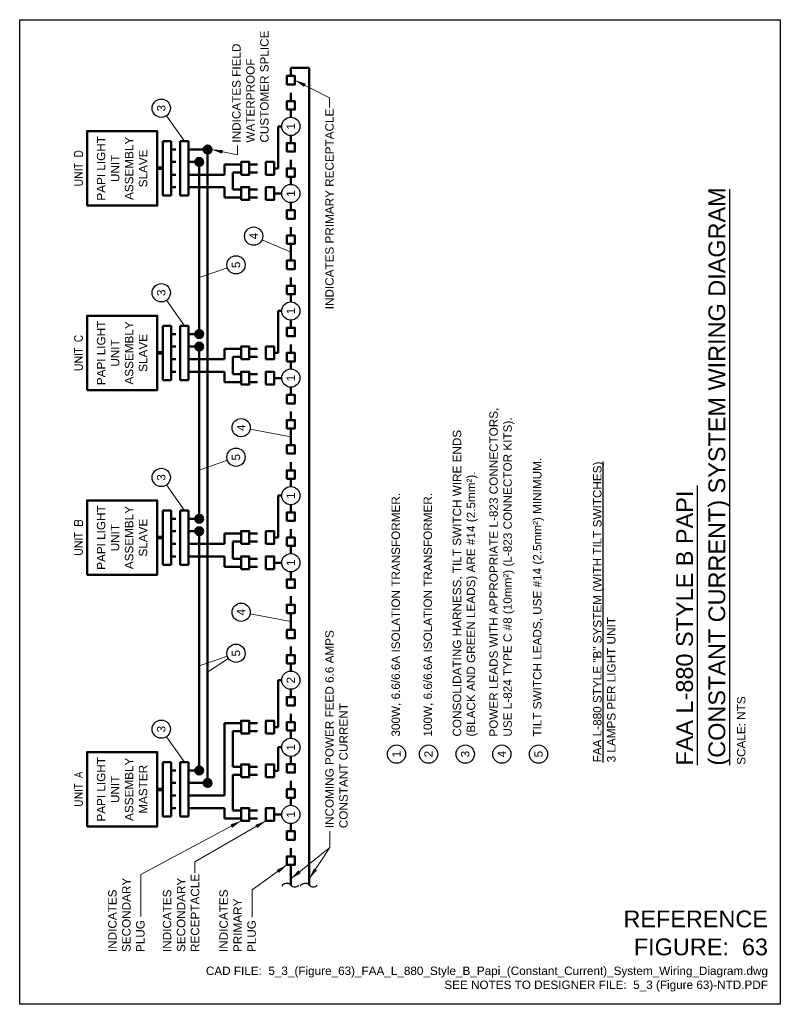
# Model space of a CAD drawing. Header units: inches. Extents: x 0 to 8.5, y 0 to 11.
import ezdxf
from ezdxf.enums import TextEntityAlignment as Align

# ---------------------------------------------------------------- set-up
doc = ezdxf.new("R2010")
doc.units = ezdxf.units.IN
doc.header["$LTSCALE"] = 0.5
doc.header["$MEASUREMENT"] = 0
doc.layers.get('0').update_dxf_attribs({"linetype": 'CONTINUOUS', "lineweight": 35})
for name, color, linetype, lineweight in [('E-AFLD-CIRC-SERS', 203, 'CONTINUOUS', 50), ('E-AFLD-DEVC', 23, 'CONTINUOUS', 50), ('E-AFLD-JBOX', 23, 'CONTINUOUS', 50), ('E-AFLD-LITE-RUNW', 203, 'CONTINUOUS', 50), ('E-POWR-DSCO', 163, 'CONTINUOUS', 50), ('G-ANNO-RDME', 5, 'CONTINUOUS', 18)]:
    doc.layers.add(name, color=color, linetype=linetype, lineweight=lineweight)
for name, color, linetype in [('G-ANNO-SYMB', 6, 'CONTINUOUS'), ('G-ANNO-TEXT', 7, 'CONTINUOUS'), ('G-ANNO-TTLB', 7, 'CONTINUOUS')]:
    doc.layers.add(name, color=color, linetype=linetype)
doc.styles.add('00-E-TITLE-1_1', font='arial.ttf', dxfattribs={"height": 0.1875})
doc.styles.add('01-E-BLDG-1_1', font='arial.ttf', dxfattribs={"height": 0.09375})
doc.styles.add('Arial', font='arial.ttf')
doc.styles.add('SIMPLEX', font='simplex.shx')
doc.dimstyles.new('01-E-BLDG-1_1', dxfattribs={"dimtxt": 0.09375, "dimasz": 0.125, "dimexe": 0.0625, "dimexo": 0.0625, "dimgap": 0.0625, "dimtad": 1, "dimdec": 4, "dimzin": 3, "dimdsep": 46, "dimlunit": 4, "dimtxsty": '01-E-BLDG-1_1', "dimcen": 0.0625, "dimclrd": 1, "dimclre": 1, "dimclrt": 256, "dimazin": 0, "dimtfac": 1, "dimtdec": 4, "dimtmove": 1, "dimatfit": 3, "dimfxl": 1, "dimfrac": 2, "dimtolj": 1, "dimtzin": 3, "dimlwd": 0, "dimlwe": 0, "dimarcsym": 0})

# ---------------------------------------------------------------- blocks, each defined once
blk = doc.blocks.new('G-TDT2')
at = {"linetype": 'ByBlock', "lineweight": -2}
h = blk.add_hatch(color=256, dxfattribs=at)
edge = h.paths.add_edge_path()
edge.add_arc((0, 0), 0.0444, 0, 360)
at = {"color": 0, "linetype": 'ByBlock', "lineweight": -2}
blk.add_circle((0, 0), 0.0444, dxfattribs=at)
blk = doc.blocks.new('CPLTM')
at = {"color": 0, "linetype": 'Continuous'}
for centre, radius, start, end in [((-0.042, 0.046), 0.0616, 312.3419, 63.549), ((0.042, -0.044), 0.0612, 133.6326, 226.6061)]:
    blk.add_arc(centre, radius, start, end, dxfattribs=at)

msp = doc.modelspace()

# ---------------------------------------------------------------- linework, layer by layer
at = {"layer": 'E-AFLD-CIRC-SERS'}
for p, q in [((3.03, 10.464), (3.236, 10.464)), ((3.03, 10.371), (3.03, 10.464)), ((3.236, 1.332), (3.236, 10.464)), ((3.03, 10.089), (3.03, 10.183)), ((3.03, 9.911), (3.03, 9.996)), ((2.889, 9.339), (2.889, 9.808)), ((2.889, 9.808), (2.927, 9.808)), ((3.03, 9.621), (3.03, 9.706)), ((1.745, 9.549), (1.692, 9.549)), ((2.1, 9.549), (1.888, 9.549)), ((2.1, 2.473), (2.1, 9.549)), ((1.745, 9.411), (1.692, 9.411)), ((2.006, 9.411), (1.888, 9.411)), ((2.006, 7.487), (2.006, 9.411)), ((2.287, 9.268), (2.287, 9.384)), ((2.287, 9.384), (2.475, 9.384)), ((2.565, 9.384), (2.659, 9.384)), ((3.03, 9.339), (3.03, 9.433)), ((1.599, 9.347), (1.537, 9.347)), ((1.599, 9.332), (1.537, 9.332)), ((1.745, 9.268), (1.692, 9.268)), ((2.287, 9.268), (1.888, 9.268)), ((2.381, 9.294), (2.475, 9.294)), ((2.381, 9.103), (2.381, 9.294)), ((2.565, 9.294), (2.659, 9.294)), ((2.842, 9.339), (2.889, 9.339)), ((3.03, 9.161), (3.03, 9.246)), ((1.745, 9.129), (1.692, 9.129)), ((2.287, 9.129), (1.888, 9.129)), ((2.287, 9.013), (2.287, 9.129)), ((2.381, 9.103), (2.475, 9.103)), ((2.565, 9.103), (2.659, 9.103)), ((2.842, 9.058), (2.927, 9.058)), ((2.287, 9.013), (2.475, 9.013)), ((2.565, 9.013), (2.659, 9.013)), ((3.03, 8.871), (3.03, 8.956)), ((3.03, 8.589), (3.03, 8.683)), ((3.03, 8.308), (3.03, 8.496)), ((3.03, 8.027), (3.03, 8.121)), ((3.03, 7.848), (3.03, 7.933)), ((2.889, 7.277), (2.889, 7.746)), ((2.889, 7.746), (2.927, 7.746)), ((3.03, 7.558), (3.03, 7.643)), ((1.745, 7.487), (1.692, 7.487)), ((2.006, 7.487), (1.888, 7.487)), ((3.03, 7.277), (3.03, 7.371)), ((1.599, 7.284), (1.537, 7.284)), ((1.599, 7.269), (1.537, 7.269)), ((1.745, 7.348), (1.692, 7.348)), ((2.006, 7.348), (1.888, 7.348)), ((2.006, 5.424), (2.006, 7.348)), ((2.287, 7.322), (2.475, 7.322)), ((2.287, 7.206), (2.287, 7.322)), ((2.565, 7.322), (2.659, 7.322)), ((2.842, 7.277), (2.889, 7.277)), ((1.745, 7.206), (1.692, 7.206)), ((2.287, 7.206), (1.888, 7.206)), ((2.381, 7.232), (2.475, 7.232)), ((2.381, 7.041), (2.381, 7.232)), ((2.565, 7.232), (2.659, 7.232)), ((3.03, 7.098), (3.03, 7.183)), ((1.745, 7.067), (1.692, 7.067)), ((2.287, 7.067), (1.888, 7.067)), ((2.287, 6.951), (2.287, 7.067)), ((2.381, 7.041), (2.475, 7.041)), ((2.565, 7.041), (2.659, 7.041)), ((2.287, 6.951), (2.475, 6.951)), ((2.565, 6.951), (2.659, 6.951)), ((2.842, 6.996), (2.927, 6.996)), ((3.03, 6.808), (3.03, 6.893)), ((3.03, 6.527), (3.03, 6.621)), ((3.03, 6.246), (3.03, 6.433)), ((3.03, 5.964), (3.03, 6.058)), ((3.03, 5.786), (3.03, 5.871)), ((2.889, 5.214), (2.889, 5.683)), ((2.889, 5.683), (2.927, 5.683)), ((3.03, 5.496), (3.03, 5.581)), ((1.745, 5.424), (1.692, 5.424)), ((2.006, 5.424), (1.888, 5.424)), ((1.745, 5.286), (1.692, 5.286)), ((2.006, 5.286), (1.888, 5.286)), ((2.006, 2.612), (2.006, 5.286)), ((3.03, 5.214), (3.03, 5.308)), ((1.599, 5.222), (1.537, 5.222)), ((1.599, 5.207), (1.537, 5.207)), ((2.287, 5.259), (2.475, 5.259)), ((2.287, 5.143), (2.287, 5.259)), ((2.565, 5.259), (2.659, 5.259)), ((2.842, 5.214), (2.889, 5.214)), ((1.745, 5.143), (1.692, 5.143)), ((2.287, 5.143), (1.888, 5.143)), ((2.381, 4.978), (2.381, 5.169)), ((2.381, 5.169), (2.475, 5.169)), ((2.565, 5.169), (2.659, 5.169)), ((3.03, 5.036), (3.03, 5.121)), ((1.745, 5.004), (1.692, 5.004)), ((2.287, 5.004), (1.888, 5.004)), ((2.287, 4.888), (2.287, 5.004)), ((2.381, 4.978), (2.475, 4.978)), ((2.565, 4.978), (2.659, 4.978)), ((2.287, 4.888), (2.475, 4.888)), ((2.565, 4.888), (2.659, 4.888)), ((2.842, 4.933), (2.927, 4.933)), ((3.03, 4.746), (3.03, 4.831)), ((3.03, 4.464), (3.03, 4.558)), ((3.03, 4.183), (3.03, 4.371)), ((3.03, 3.902), (3.03, 3.996)), ((3.03, 3.723), (3.03, 3.808)), ((2.889, 3.097), (2.889, 3.621)), ((2.889, 3.621), (2.927, 3.621)), ((3.03, 3.433), (3.03, 3.518)), ((3.03, 3.152), (3.03, 3.246)), ((2.287, 2.331), (2.287, 3.142)), ((2.287, 3.142), (2.475, 3.142)), ((2.565, 3.142), (2.659, 3.142)), ((2.842, 3.097), (2.889, 3.097)), ((2.381, 2.654), (2.381, 3.052)), ((2.381, 3.052), (2.475, 3.052)), ((2.565, 3.052), (2.659, 3.052)), ((3.03, 2.973), (3.03, 3.058)), ((2.889, 2.609), (2.889, 2.871)), ((2.889, 2.871), (2.927, 2.871)), ((3.03, 2.683), (3.03, 2.768)), ((2.381, 2.654), (2.475, 2.654)), ((2.565, 2.654), (2.659, 2.654)), ((1.745, 2.612), (1.692, 2.612)), ((2.006, 2.612), (1.888, 2.612)), ((2.381, 2.166), (2.381, 2.564)), ((2.381, 2.564), (2.475, 2.564)), ((2.565, 2.564), (2.659, 2.564)), ((2.842, 2.609), (2.889, 2.609)), ((1.745, 2.473), (1.692, 2.473)), ((2.1, 2.473), (1.888, 2.473)), ((3.03, 2.402), (3.03, 2.496)), ((1.599, 2.409), (1.537, 2.409)), ((1.599, 2.394), (1.537, 2.394)), ((1.745, 2.331), (1.692, 2.331)), ((2.287, 2.331), (1.888, 2.331)), ((3.03, 2.223), (3.03, 2.308)), ((1.745, 2.192), (1.692, 2.192)), ((2.287, 2.192), (1.888, 2.192)), ((2.287, 2.076), (2.287, 2.192)), ((2.381, 2.166), (2.475, 2.166)), ((2.565, 2.166), (2.659, 2.166)), ((2.842, 2.121), (2.927, 2.121)), ((2.287, 2.076), (2.475, 2.076)), ((2.565, 2.076), (2.659, 2.076)), ((3.03, 1.933), (3.03, 2.018)), ((3.03, 1.652), (3.03, 1.746)), ((3.03, 1.332), (3.03, 1.558))]:
    msp.add_line(p, q, dxfattribs=at)
for points in [[(1.537, 9.332), (1.599, 9.332), (1.537, 9.347), (1.599, 9.347)], [(1.537, 7.269), (1.599, 7.269), (1.537, 7.284), (1.599, 7.284)], [(1.537, 5.207), (1.599, 5.207), (1.537, 5.222), (1.599, 5.222)], [(1.537, 2.394), (1.599, 2.394), (1.537, 2.409), (1.599, 2.409)]]:
    msp.add_solid(points, dxfattribs=at)
at = {"layer": 'E-AFLD-DEVC'}
for points in [[(2.985, 10.277), (2.985, 10.371), (3.075, 10.371), (3.075, 10.277)], [(2.985, 9.996), (2.985, 10.089), (3.075, 10.089), (3.075, 9.996)], [(2.985, 9.527), (2.985, 9.621), (3.075, 9.621), (3.075, 9.527)], [(2.475, 9.268), (2.475, 9.411), (2.565, 9.411), (2.565, 9.268)], [(2.985, 9.246), (2.985, 9.339), (3.075, 9.339), (3.075, 9.246)], [(2.475, 8.987), (2.475, 9.129), (2.565, 9.129), (2.565, 8.987)], [(2.985, 8.777), (2.985, 8.871), (3.075, 8.871), (3.075, 8.777)], [(2.985, 8.496), (2.985, 8.589), (3.075, 8.589), (3.075, 8.496)], [(2.985, 8.214), (2.985, 8.308), (3.075, 8.308), (3.075, 8.214)], [(2.985, 7.933), (2.985, 8.027), (3.075, 8.027), (3.075, 7.933)], [(2.985, 7.464), (2.985, 7.558), (3.075, 7.558), (3.075, 7.464)], [(2.475, 7.206), (2.475, 7.348), (2.565, 7.348), (2.565, 7.206)], [(2.985, 7.183), (2.985, 7.277), (3.075, 7.277), (3.075, 7.183)], [(2.475, 6.924), (2.475, 7.067), (2.565, 7.067), (2.565, 6.924)], [(2.985, 6.714), (2.985, 6.808), (3.075, 6.808), (3.075, 6.714)], [(2.985, 6.433), (2.985, 6.527), (3.075, 6.527), (3.075, 6.433)], [(2.985, 6.152), (2.985, 6.246), (3.075, 6.246), (3.075, 6.152)], [(2.985, 5.871), (2.985, 5.964), (3.075, 5.964), (3.075, 5.871)], [(2.985, 5.402), (2.985, 5.496), (3.075, 5.496), (3.075, 5.402)], [(2.475, 5.143), (2.475, 5.286), (2.565, 5.286), (2.565, 5.143)], [(2.985, 5.121), (2.985, 5.214), (3.075, 5.214), (3.075, 5.121)], [(2.475, 4.862), (2.475, 5.004), (2.565, 5.004), (2.565, 4.862)], [(2.985, 4.652), (2.985, 4.746), (3.075, 4.746), (3.075, 4.652)], [(2.985, 4.371), (2.985, 4.464), (3.075, 4.464), (3.075, 4.371)], [(2.985, 4.089), (2.985, 4.183), (3.075, 4.183), (3.075, 4.089)], [(2.985, 3.808), (2.985, 3.902), (3.075, 3.902), (3.075, 3.808)], [(2.985, 3.339), (2.985, 3.433), (3.075, 3.433), (3.075, 3.339)], [(2.475, 3.026), (2.475, 3.168), (2.565, 3.168), (2.565, 3.026)], [(2.985, 3.058), (2.985, 3.152), (3.075, 3.152), (3.075, 3.058)], [(2.475, 2.538), (2.475, 2.68), (2.565, 2.68), (2.565, 2.538)], [(2.985, 2.589), (2.985, 2.683), (3.075, 2.683), (3.075, 2.589)], [(2.985, 2.308), (2.985, 2.402), (3.075, 2.402), (3.075, 2.308)], [(2.475, 2.049), (2.475, 2.192), (2.565, 2.192), (2.565, 2.049)], [(2.985, 1.839), (2.985, 1.933), (3.075, 1.933), (3.075, 1.839)], [(2.985, 1.558), (2.985, 1.652), (3.075, 1.652), (3.075, 1.558)]]:
    msp.add_lwpolyline(points, close=True, dxfattribs=at)
at = {"layer": 'E-AFLD-JBOX'}
for p, q in [((1.599, 9.036), (1.599, 9.643)), ((1.692, 9.643), (1.599, 9.643)), ((1.692, 9.036), (1.692, 9.643)), ((1.795, 9.036), (1.795, 9.643)), ((1.888, 9.643), (1.795, 9.643)), ((1.888, 9.036), (1.888, 9.643)), ((1.692, 9.036), (1.599, 9.036)), ((1.888, 9.036), (1.795, 9.036)), ((1.599, 6.973), (1.599, 7.581)), ((1.692, 7.581), (1.599, 7.581)), ((1.692, 6.973), (1.692, 7.581)), ((1.795, 6.973), (1.795, 7.581)), ((1.888, 7.581), (1.795, 7.581)), ((1.888, 6.973), (1.888, 7.581)), ((1.692, 6.973), (1.599, 6.973)), ((1.888, 6.973), (1.795, 6.973)), ((1.599, 4.911), (1.599, 5.518)), ((1.692, 5.518), (1.599, 5.518)), ((1.692, 4.911), (1.692, 5.518)), ((1.795, 4.911), (1.795, 5.518)), ((1.888, 5.518), (1.795, 5.518)), ((1.888, 4.911), (1.888, 5.518)), ((1.692, 4.911), (1.599, 4.911)), ((1.888, 4.911), (1.795, 4.911)), ((1.599, 2.098), (1.599, 2.706)), ((1.692, 2.706), (1.599, 2.706)), ((1.692, 2.098), (1.692, 2.706)), ((1.795, 2.098), (1.795, 2.706)), ((1.888, 2.706), (1.795, 2.706)), ((1.888, 2.098), (1.888, 2.706)), ((1.692, 2.098), (1.599, 2.098)), ((1.888, 2.098), (1.795, 2.098))]:
    msp.add_line(p, q, dxfattribs=at)
at = {"layer": 'E-AFLD-LITE-RUNW'}
for points in [[(0.754, 8.924), (0.754, 9.755), (1.537, 9.755), (1.537, 8.924)], [(0.754, 6.862), (0.754, 7.692), (1.537, 7.692), (1.537, 6.862)], [(0.754, 4.799), (0.754, 5.63), (1.537, 5.63), (1.537, 4.799)], [(0.754, 1.987), (0.754, 2.817), (1.537, 2.817), (1.537, 1.987)]]:
    msp.add_lwpolyline(points, close=True, dxfattribs=at)
at = {"layer": 'E-POWR-DSCO'}
for points in [[(2.752, 9.268), (2.752, 9.411), (2.842, 9.411), (2.842, 9.268)], [(2.752, 8.987), (2.752, 9.129), (2.842, 9.129), (2.842, 8.987)], [(2.752, 7.206), (2.752, 7.348), (2.842, 7.348), (2.842, 7.206)], [(2.752, 6.924), (2.752, 7.067), (2.842, 7.067), (2.842, 6.924)], [(2.752, 5.143), (2.752, 5.286), (2.842, 5.286), (2.842, 5.143)], [(2.752, 4.862), (2.752, 5.004), (2.842, 5.004), (2.842, 4.862)], [(2.752, 3.026), (2.752, 3.168), (2.842, 3.168), (2.842, 3.026)], [(2.752, 2.538), (2.752, 2.68), (2.842, 2.68), (2.842, 2.538)], [(2.752, 2.049), (2.752, 2.192), (2.842, 2.192), (2.842, 2.049)]]:
    msp.add_lwpolyline(points, close=True, dxfattribs=at)
at = {"layer": 'G-ANNO-SYMB'}
for centre in [(1.582, 10.011), (3.03, 9.808), (3.03, 9.058), (2.615, 8.582), (2.417, 8.261), (1.582, 7.949), (3.03, 7.746), (3.03, 6.996), (2.475, 6.442), (2.417, 6.112), (1.582, 5.886), (3.03, 5.683), (3.03, 4.933), (2.475, 4.38), (2.417, 3.922), (3.03, 3.621), (1.582, 3.074), (3.03, 2.871), (4.211, 2.795), (4.569, 2.795), (4.979, 2.795), (5.388, 2.795), (5.798, 2.795), (3.03, 2.121)]:
    msp.add_circle(centre, 0.102, dxfattribs=at)
at = {"layer": 'G-ANNO-TEXT', "linetype": 'Continuous', "lineweight": 30}
for p, q in [((7.937, 2.671), (7.937, 9.106)), ((7.575, 2.671), (7.575, 5.795))]:
    msp.add_line(p, q, dxfattribs=at)
at = {"layer": 'G-ANNO-TTLB'}
msp.add_lwpolyline([(0, 11), (8.5, 11), (8.5, 0), (0, 0)], close=True, dxfattribs=at)

# ---------------------------------------------------------------- block references
at = {"layer": 'E-AFLD-CIRC-SERS', "rotation": 90}
for p in [(2.1, 9.549), (2.006, 9.411), (2.006, 7.487), (2.006, 7.348), (2.006, 5.424), (2.006, 5.286), (2.006, 2.612), (2.1, 2.473)]:
    msp.add_blockref('G-TDT2', p, dxfattribs=at)
at = {"layer": 'G-ANNO-SYMB', "rotation": 90}
for p in [(3.03, 1.332), (3.236, 1.332)]:
    msp.add_blockref('CPLTM', p, dxfattribs=at)

# ---------------------------------------------------------------- texts
at = {"layer": 'G-ANNO-RDME', "attachment_point": 9}
for s, insert, char_height, width, style in [('REFERENCE FIGURE:  63', (8.362, 0.545), 0.1875, 1.75104, '00-E-TITLE-1_1'), ('CAD FILE:  5_3_(Figure_63)_FAA_L_880_Style_B_Papi_(Constant_Current)_System_Wiring_Diagram.dwg\\PSEE NOTES TO DESIGNER FILE:  5_3 (Figure 63)-NTD.PDF', (8.362, 0.143), 0.09375, 6.51666, '01-E-BLDG-1_1')]:
    msp.add_mtext(s, dxfattribs=dict(at, insert=insert, char_height=char_height, width=width, style=style))
at = {"layer": 'G-ANNO-TEXT', "style": 'Arial'}
for s, p in [('(CONSTANT CURRENT) SYSTEM WIRING DIAGRAM', (7.941, 2.667)), ('FAA L-880 STYLE B PAPI', (7.58, 2.667))]:
    msp.add_text(s, height=0.1875, rotation=90, dxfattribs=at).set_placement(p, align=Align.BOTTOM_LEFT)
at = {"layer": 'G-ANNO-TEXT', "style": '01-E-BLDG-1_1'}
msp.add_text('SCALE: NTS', height=0.0938, rotation=90, dxfattribs=at).set_placement((8.016, 2.676), align=Align.TOP_LEFT)
at = {"layer": 'G-ANNO-TEXT', "rotation": 90}
for s, insert, char_height, width, attachment_point, style in [('INDICATES FIELD  WATERPROOF  CUSTOMER SPLICE', (2.375, 9.627), 0.09375, 1.27153, 1, '01-E-BLDG-1_1'), ('3', (1.582, 10.011), 0.0938, 0.07284, 5, '01-E-BLDG-1_1'), ('INDICATES PRIMARY RECEPTACLE', (3.415, 7.765), 0.09375, 2.25034, 1, '01-E-BLDG-1_1'), ('PAPI LIGHT UNIT ASSEMBLY\\PSLAVE', (1.145, 9.339), 0.09375, 0.94323, 5, '01-E-BLDG-1_1'), ('UNIT D', (0.701, 9.339), 0.09, 0.61287, 8, 'SIMPLEX'), ('4', (2.615, 8.582), 0.0938, 0.0556, 5, '01-E-BLDG-1_1'), ('3', (1.582, 7.949), 0.0938, 0.07284, 5, '01-E-BLDG-1_1'), ('PAPI LIGHT UNIT ASSEMBLY\\PSLAVE', (1.145, 7.277), 0.09375, 0.94323, 5, '01-E-BLDG-1_1'), ('UNIT C', (0.701, 7.277), 0.09, 0.61287, 8, 'SIMPLEX'), ('POWER LEADS WITH APPROPRIATE L-823 CONNECTORS, USE L-824 TYPE C #8 (10mm²) (L-823 CONNECTOR KITS).', (5.388, 2.991), 0.09375, 3.91429, 4, '01-E-BLDG-1_1'), ('4', (2.475, 6.442), 0.0938, 0.0556, 5, '01-E-BLDG-1_1'), ('CONSOLIDATING HARNESS, TILT SWITCH WIRE ENDS (BLACK AND GREEN LEADS) ARE #14 (2.5mm²).', (4.979, 2.991), 0.09375, 3.42889, 4, '01-E-BLDG-1_1'), ('3', (1.582, 5.886), 0.0938, 0.07284, 5, '01-E-BLDG-1_1'), ('TILT SWITCH LEADS, USE #14 (2.5mm²) MINIMUM.', (5.798, 2.991), 0.09375, 3.67982, 4, '01-E-BLDG-1_1'), ('{\\LFAA L-880 STYLE "B" SYSTEM (WITH TILT SWITCHES)\\P}3 LAMPS PER LIGHT UNIT', (6.408, 2.703), 0.09375, 3.38781, 1, '01-E-BLDG-1_1'), ('PAPI LIGHT UNIT ASSEMBLY\\PSLAVE', (1.145, 5.214), 0.09375, 0.94323, 5, '01-E-BLDG-1_1'), ('300W, 6.6/6.6A ISOLATION TRANSFORMER.', (4.211, 2.991), 0.09375, 4.25839, 4, '01-E-BLDG-1_1'), ('100W, 6.6/6.6A ISOLATION TRANSFORMER.', (4.569, 2.991), 0.09375, 4.5566, 4, '01-E-BLDG-1_1'), ('UNIT B', (0.701, 5.214), 0.09, 0.61287, 8, 'SIMPLEX'), ('4', (2.475, 4.38), 0.0938, 0.0556, 5, '01-E-BLDG-1_1'), ('INCOMING POWER FEED 6.6 AMPS CONSTANT CURRENT', (3.415, 1.968), 0.09375, 2.22689, 1, '01-E-BLDG-1_1'), ('3', (1.582, 3.074), 0.0938, 0.07284, 5, '01-E-BLDG-1_1'), ('1', (4.211, 2.795), 0.0938, 0.07284, 5, '01-E-BLDG-1_1'), ('3', (4.979, 2.795), 0.0938, 0.05189, 5, '01-E-BLDG-1_1'), ('4', (5.388, 2.795), 0.0938, 0.0556, 5, '01-E-BLDG-1_1'), ('5', (5.798, 2.795), 0.0938, 0.0556, 5, '01-E-BLDG-1_1'), ('PAPI LIGHT UNIT ASSEMBLY\\PMASTER', (1.145, 2.402), 0.09375, 0.94323, 5, '01-E-BLDG-1_1'), ('UNIT A', (0.701, 2.402), 0.09, 0.61287, 8, 'SIMPLEX'), ('INDICATES SECONDARY  RECEPTACLE', (1.6, 0.584), 0.09375, 0.82498, 1, '01-E-BLDG-1_1'), ('INDICATES SECONDARY PLUG', (0.989, 0.584), 0.09375, 0.79069, 1, '01-E-BLDG-1_1'), ('INDICATES PRIMARY PLUG', (2.232, 0.584), 0.09375, 0.74065, 1, '01-E-BLDG-1_1')]:
    msp.add_mtext(s, dxfattribs=dict(at, insert=insert, char_height=char_height, width=width, attachment_point=attachment_point, style=style))
at = {"layer": 'G-ANNO-TEXT', "char_height": 0.0938, "attachment_point": 5, "rotation": 90, "style": '01-E-BLDG-1_1'}
for s, insert in [('1', (3.03, 9.808)), ('1', (3.03, 9.058)), ('5', (2.417, 8.261)), ('1', (3.03, 7.746)), ('1', (3.03, 6.996)), ('5', (2.417, 6.112)), ('1', (3.03, 5.683)), ('1', (3.03, 4.933)), ('5', (2.417, 3.922)), ('2', (3.03, 3.621)), ('1', (3.03, 2.871)), ('2', (4.569, 2.795)), ('1', (3.03, 2.121))]:
    msp.add_mtext(s, dxfattribs=dict(at, insert=insert))

# ---------------------------------------------------------------- leaders
at = {"layer": 'E-AFLD-DEVC'}
for points in [[(3.075, 10.324), (3.463, 10.127), (3.463, 10.018)], [(2.144, 9.549), (2.433, 9.489), (2.433, 9.596)], [(2.475, 2.049), (1.353, 1.452), (1.353, 0.98)], [(2.752, 2.049), (1.958, 1.591), (1.958, 1.466)], [(3.03, 1.403), (3.467, 1.752), (3.467, 1.933)], [(3.236, 1.403), (3.467, 1.752), (3.467, 1.933)], [(2.985, 1.558), (2.599, 1.278), (2.599, 0.972)]]:
    msp.add_leader(points, dimstyle='01-E-BLDG-1_1', dxfattribs=at)
at = {"layer": 'G-ANNO-SYMB'}
for points in [[(1.841, 9.643), (1.641, 9.927)], [(3.03, 8.402), (2.709, 8.542)], [(2.006, 8.119), (2.321, 8.227)], [(1.841, 7.581), (1.641, 7.865)], [(3.03, 6.339), (2.576, 6.424)], [(2.006, 5.969), (2.321, 6.078)], [(1.841, 5.518), (1.641, 5.802)], [(3.03, 4.277), (2.576, 4.361)], [(2.006, 3.78), (2.321, 3.889)], [(2.1, 3.709), (2.332, 3.865)], [(1.841, 2.706), (1.641, 2.99)]]:
    msp.add_leader(points, dimstyle='01-E-BLDG-1_1', override={"dimldrblk": 'None'}, dxfattribs=at)

doc.saveas('drawing.dxf')
